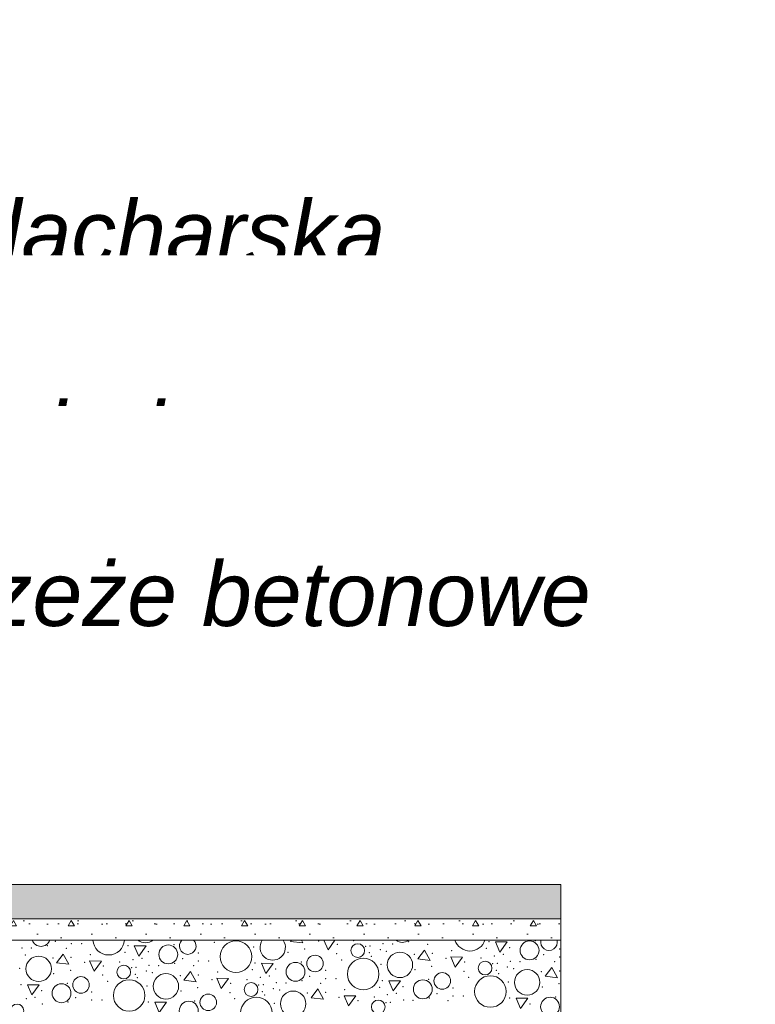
# Model space of a CAD drawing. Header units: millimetres. Extents: x -12989 to 381814, y -50461 to 30884.
# Tile 92 of 111: x 380095 to 381814, y -46261 to -43961. Entities that reach past the tile are written whole.
import ezdxf

# ---------------------------------------------------------------- set-up
doc = ezdxf.new("R2010")
doc.units = ezdxf.units.MM
doc.header["$MEASUREMENT"] = 0
doc.linetypes.add('Wipeout_Contour', pattern=[1000, 0, -1000])
doc.layers.add('Nowe_A__STROPY', color=7, linetype='Continuous')
doc.layers.add('Nowe_A_WYM', color=7, linetype='Continuous')
doc.layers.add('Nowe_A__STROPY_Nr_pióra__169', color=7, linetype='Continuous', lineweight=5, true_color=0x6a6a6a)
doc.layers.add('Nowe_A__STROPY_Nr_pióra__178', color=7, linetype='Continuous', lineweight=5, true_color=0x6a6a6a)
for name, color, linetype, lineweight in [('Nowe_A__STROPY_Nr_pióra__69', 7, 'Continuous', 13), ('Nowe_A_OZN_ODNOSNIKI_Nr_pióra__6', 7, 'Continuous', 13), ('Nowe_A_OZN_ODNOSNIKI_Nr_pióra__85', 7, 'Continuous', 13), ('Nowe_A_WYM_Nr_pióra__1', 7, 'Continuous', 13), ('Nowe_A_WYM_Nr_pióra__45', 7, 'Continuous', 15), ('Nowe_A_WYM_Nr_pióra__85', 7, 'Continuous', 13)]:
    doc.layers.add(name, color=color, linetype=linetype, lineweight=lineweight)
doc.styles.add('STYL_AUTOMATYCZNY_4', font='arial.ttf')
doc.styles.add('STYL_AUTOMATYCZNY_7', font='arial.ttf')
doc.dimstyles.new('STYL_AUTOMATYCZNY__2', dxfattribs={"dimtxt": 139.999998, "dimasz": 57, "dimexe": 0.18, "dimexo": 0.0625, "dimgap": 0, "dimtad": 1, "dimdec": 0, "dimlfac": 0.1, "dimzin": 0, "dimdsep": 46, "dimtxsty": 'STYL_AUTOMATYCZNY_4', "dimblk": 'ARROWHEAD_6', "dimblk1": 'ARROWHEAD_6', "dimblk2": 'ARROWHEAD_6', "dimcen": 0.09, "dimse1": 1, "dimse2": 1, "dimclrd": 7, "dimclre": 7, "dimclrt": 7, "dimadec": 0, "dimazin": 0, "dimtfac": 1, "dimtdec": 4, "dimtmove": 0, "dimatfit": 3, "dimfxl": 0, "dimtolj": 1, "dimtzin": 0, "dimarcsym": 0})
doc.dimstyles.new('STYL_AUTOMATYCZNY__3', dxfattribs={"dimtxt": 0.18, "dimasz": 91.2, "dimexe": 0.18, "dimexo": 0.0625, "dimgap": 0, "dimtad": 0, "dimtih": 1, "dimtoh": 1, "dimdec": 4, "dimzin": 0, "dimdsep": 46, "dimcen": 0.09, "dimadec": 0, "dimazin": 0, "dimtfac": 1, "dimtdec": 4, "dimtmove": 0, "dimatfit": 3, "dimldrblk": 'ARROWHEAD_5', "dimfxl": 0, "dimtolj": 1, "dimtzin": 0, "dimarcsym": 0})

# ---------------------------------------------------------------- blocks, each defined once
blk = doc.blocks.new('*X26', base_point=(363535.4, -45960.6))
at = {"layer": 'Nowe_A__STROPY_Nr_pióra__178', "color": 251, "linetype": 'Continuous', "lineweight": 5, "true_color": 0x6a6a6a}
for p, q in [((380730.2, -46110.6), (380727.8, -46113.7)), ((380727.8, -46113.7), (380756.8, -46117.2)), ((380756.8, -46117.2), (380753.2, -46110.6)), ((380805.6, -46110.6), (380815.3, -46133)), ((380815.3, -46133), (380831.6, -46110.6)), ((381206.8, -46114.7), (381217.2, -46138.6)), ((381234.3, -46115), (381206.8, -46114.7)), ((381217.2, -46138.6), (381234.3, -46115)), ((380362.6, -46124), (380372.9, -46147.9)), ((380390.1, -46124.3), (380362.6, -46124)), ((380372.9, -46147.9), (380390.1, -46124.3)), ((381041, -46133.8), (381025.2, -46154.5)), ((381054.2, -46157.9), (381041, -46133.8)), ((380196.7, -46143.1), (380181, -46163.8)), ((380209.9, -46167.2), (380196.7, -46143.1)), ((380258.1, -46159.2), (380268.5, -46183.1)), ((380285.6, -46159.5), (380258.1, -46159.2)), ((380268.5, -46183.1), (380285.6, -46159.5)), ((381025.2, -46154.5), (381054.2, -46157.9)), ((381102.3, -46149.9), (381112.7, -46173.7)), ((381129.8, -46150.1), (381102.3, -46149.9)), ((381112.7, -46173.7), (381129.8, -46150.1)), ((380181, -46163.8), (380209.9, -46167.2)), ((380494.1, -46183.8), (380478.3, -46204.5)), ((380507.3, -46208), (380494.1, -46183.8)), ((380659.9, -46164.8), (380670.3, -46188.6)), ((380687.4, -46165), (380659.9, -46164.8)), ((380670.3, -46188.6), (380687.4, -46165)), ((381338.4, -46174.5), (381322.6, -46195.2)), ((381351.5, -46198.7), (381338.4, -46174.5)), ((380478.3, -46204.5), (380507.3, -46208)), ((380555.5, -46199.9), (380565.8, -46223.8)), ((380583, -46200.2), (380555.5, -46199.9)), ((380565.8, -46223.8), (380583, -46200.2)), ((380957.3, -46205.5), (380967.7, -46229.4)), ((380984.8, -46205.8), (380957.3, -46205.5)), ((380967.7, -46229.4), (380984.8, -46205.8)), ((381322.6, -46195.2), (381351.5, -46198.7)), ((380113.1, -46214.8), (380123.4, -46238.7)), ((380140.6, -46215.1), (380113.1, -46214.8)), ((380123.4, -46238.7), (380140.6, -46215.1)), ((380791.5, -46224.6), (380775.7, -46245.3)), ((380804.7, -46248.7), (380791.5, -46224.6)), ((380775.7, -46245.3), (380804.7, -46248.7)), ((380852.8, -46240.7), (380863.2, -46264.5)), ((380880.3, -46240.9), (380852.8, -46240.7)), ((380863.2, -46264.5), (380880.3, -46240.9)), ((381254.7, -46246.3), (381265.1, -46270.1)), ((381282.2, -46246.5), (381254.7, -46246.3)), ((381265.1, -46270.1), (381282.2, -46246.5)), ((380410.4, -46255.6), (380420.8, -46279.4)), ((380437.9, -46255.8), (380410.4, -46255.6)), ((380420.8, -46279.4), (380437.9, -46255.8))]:
    blk.add_line(p, q, dxfattribs=at)
for centre, radius in [((380600.1, -46149.2), 36.9), ((381286.3, -46134.6), 22.1), ((380442, -46144), 22.1), ((380884.9, -46135.2), 16), ((380139.1, -46177.8), 29.7), ((380784.9, -46165.2), 19.4), ((380897.5, -46190), 36.9), ((380983.4, -46168.5), 29.7), ((381182.3, -46175.9), 16), ((380338, -46185.2), 16), ((380739.4, -46184.7), 22.1), ((381280.7, -46209.3), 29.7), ((380238, -46215.3), 19.4), ((380350.6, -46240), 36.9), ((380436.5, -46218.6), 29.7), ((381036.8, -46225.5), 22.1), ((381082.3, -46206), 19.4), ((381194.9, -46230.7), 36.9), ((380192.5, -46234.8), 22.1), ((380635.4, -46226), 16), ((380733.9, -46259.3), 29.7), ((380535.4, -46256), 19.4), ((380648, -46280.8), 36.9), ((380932.8, -46266.7), 16), ((381334.2, -46266.2), 22.1), ((380088.5, -46276), 16), ((380489.9, -46275.5), 22.1)]:
    blk.add_circle(centre, radius, dxfattribs=at)
for centre, radius, start, end in [((380144.6, -46103.2), 22.1, 199.4953, 340.5047), ((380302.7, -46108.5), 36.9, 183.2635, 356.7365), ((380388.6, -46087), 29.7, 232.5925, 307.4075), ((380487.5, -46124.5), 19.4, 134.2447, 45.7553), ((380686, -46127.8), 29.7, 144.6376, 35.3624), ((380988.9, -46093.9), 22.1, 229.0122, 310.9878), ((381147, -46099.2), 36.9, 198.0164, 341.9836), ((381331.7, -46115.2), 19.4, 166.3367, 13.6633)]:
    blk.add_arc(centre, radius, start, end, dxfattribs=at)
for p in [(380177.9, -46113.4), (380793.3, -46112.6), (380875.5, -46112), (381003.9, -46114.5), (381191.8, -46114.3), (381299.7, -46111.7), (380099.8, -46128.7), (380122.1, -46129.4), (380159.7, -46123.8), (380203.7, -46129.8), (380215.1, -46119), (380239.4, -46119), (380347.5, -46123.7), (380395.4, -46137.5), (380395.4, -46137.5), (380455.5, -46121.1), (380549.5, -46116.2), (380641.9, -46126.7), (380760.4, -46131.2), (380837.4, -46120.7), (380903, -46124.8), (380913.3, -46124), (380937.2, -46133), (380944.1, -46119.3), (380951.8, -46136.5), (380966.3, -46120), (381047.9, -46120.5), (381103.9, -46135.3), (381185.2, -46129.8), (381239.7, -46128.2), (381239.7, -46128.2), (381356.5, -46131.4), (380107.6, -46145.8), (380172.6, -46152.8), (380214.9, -46151.2), (380259.7, -46144.6), (380341, -46139.2), (380359.5, -46156.7), (380380.4, -46153.5), (380475.3, -46154.2), (380512.2, -46140.7), (380512.5, -46159.8), (380536.7, -46159.8), (380721.4, -46138.8), (380835.4, -46142.5), (380846.9, -46156.9), (380911.6, -46140.2), (380916.4, -46148.3), (381016.8, -46143.5), (381059.1, -46141.8), (381090.7, -46153.3), (381172.9, -46152.8), (381203.8, -46147.4), (381224.7, -46144.2), (381241.4, -46160.1), (381263.7, -46160.8), (381301.3, -46155.2), (381319.5, -46144.9), (381356.8, -46150.4), (380095, -46176.8), (380213.5, -46181.3), (380246.4, -46162.6), (380290.5, -46170.8), (380328.6, -46162.1), (380356.2, -46174.9), (380366.4, -46174.1), (380390.4, -46183.1), (380397.2, -46169.4), (380419.5, -46170.1), (380457, -46164.5), (380501, -46170.5), (380638.3, -46179.9), (380644.9, -46164.4), (380692.8, -46178.3), (380692.8, -46178.3), (380752.9, -46161.8), (380809.6, -46181.5), (380939.3, -46167.5), (381018.8, -46179.5), (381057.8, -46172), (381132.8, -46183.2), (381134.8, -46161.5), (381200.4, -46165.6), (381209, -46180.9), (381210.7, -46164.8), (381234.6, -46173.8), (381249.2, -46177.2), (381345.3, -46161.2), (381356.5, -46182.6), (380174.5, -46188.8), (380288.5, -46192.5), (380300, -46207), (380364.7, -46190.2), (380369.6, -46198.4), (380405, -46186.5), (380469.9, -46193.6), (380512.2, -46191.9), (380543.8, -46203.4), (380557.1, -46185.4), (380626, -46202.8), (380656.9, -46197.4), (380677.8, -46194.2), (380754.4, -46205.3), (380772.7, -46194.9), (380809.9, -46200.5), (380834.1, -46200.5), (380942.3, -46205.1), (381050.3, -46202.6), (381144.2, -46197.7), (381213.8, -46189.1), (381314.2, -46184.3), (380098, -46214.5), (380145.9, -46228.4), (380145.9, -46228.4), (380206, -46211.9), (380392.4, -46217.5), (380471.9, -46229.6), (380510.9, -46222), (380587.9, -46211.5), (380653.5, -46215.6), (380663.8, -46214.9), (380687.7, -46223.8), (380694.6, -46210.1), (380702.3, -46227.3), (380716.8, -46210.8), (380798.4, -46211.3), (380854.4, -46226.1), (380935.7, -46220.7), (380990.2, -46219), (380990.2, -46219), (381107, -46222.2), (381236.6, -46208.2), (381316.2, -46220.2), (381355.2, -46212.7), (380110.1, -46247.5), (380130.9, -46244.3), (380225.8, -46245), (380262.7, -46231.6), (380263, -46250.6), (380287.2, -46250.6), (380503.4, -46252.6), (380585.9, -46233.3), (380597.4, -46247.7), (380662.1, -46231), (380666.9, -46239.1), (380767.3, -46234.3), (380809.6, -46232.6), (380841.2, -46244.1), (380885.3, -46252.3), (380923.4, -46243.6), (380954.3, -46238.2), (380975.2, -46235), (380991.9, -46250.9), (381014.2, -46251.6), (381051.8, -46246), (381070, -46235.7), (381095.8, -46252), (381107.3, -46241.3), (381131.5, -46241.2), (381239.7, -46245.9), (381347.6, -46243.3), (380147.7, -46260.2), (380207.5, -46255.4), (380395.4, -46255.2), (380689.8, -46258.3), (380950.9, -46256.4), (380961.2, -46255.6), (381287.5, -46259.8), (381287.5, -46259.8)]:
    blk.add_point(p, dxfattribs=at)
blk = doc.blocks.new('ElemPrzekroju_14_1', base_point=(363535.4, -45960.6))
at = {"layer": 'Nowe_A__STROPY_Nr_pióra__169', "linetype": 'Continuous', "lineweight": 0, "true_color": 0x1a1a1a}
blk.add_hatch(color=250, dxfattribs=at).paths.add_polyline_path([(381359.7, -45980.6), (379135.4, -45980.6), (379135.4, -46040.6), (379135.4, -46049.5), (379135, -46049.5), (379135, -46060.6), (381359.7, -46060.6)])
at = {"layer": 'Nowe_A__STROPY_Nr_pióra__69', "color": 7, "linetype": 'Continuous', "lineweight": 13}
blk.add_line((381359.7, -45980.6), (379135.4, -45980.6), dxfattribs=at)
at = {"color": 254, "linetype": 'Wipeout_Contour', "lineweight": 0, "ltscale": 1532119.726554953}
blk.add_wipeout([(379135, -46060.6), (379135, -46110.6), (381359.7, -46110.6), (381359.7, -46060.6)], dxfattribs=at).dxf.layer = 'Nowe_A__STROPY'
at = {"layer": 'Nowe_A__STROPY_Nr_pióra__178', "linetype": 'Continuous', "lineweight": 5, "true_color": 0x6a6a6a}
h = blk.add_hatch(dxfattribs=at)
h.set_pattern_fill('Chudy_beton_B15_I_WSC_0001', color=251, style=0, pattern_type=2)
h.set_pattern_definition([(0, (363535.4, -45960.6), (0, 233.827), [14.625, -120.375]), (0, (363602.9, -45843.68), (0, 233.827), [14.625, -120.375]), (60, (363535.4, -45960.6), (-202.5, 116.9134), [14.625, -120.375]), (60, (363670.4, -45960.6), (-202.5, 116.9134), [14.625, -120.375]), (120, (363550.03, -45960.6), (202.5, 116.9134), [14.625, -120.375]), (120, (363685.03, -45960.6), (202.5, 116.9134), [14.625, -120.375]), (0, (363535.404, -45938.09), (0, 45), [0, -45, 0, -67.5]), (45, (363557.904, -45938.09), (-31.8198, 31.8198), [0, -33.75, 0, -56.25])])
h.paths.add_polyline_path([(379135, -46060.6), (379135, -46110.6), (381359.7, -46110.6), (381359.7, -46060.6)])
at = {"layer": 'Nowe_A__STROPY_Nr_pióra__69', "color": 7, "linetype": 'Continuous', "lineweight": 13}
blk.add_line((381359.7, -46060.6), (379135, -46060.6), dxfattribs=at)
at = {"color": 254, "linetype": 'Wipeout_Contour', "lineweight": 0, "ltscale": 3058621.16209194}
blk.add_wipeout([(379055.4, -46110.6), (378538.5, -46110.6), (378538.5, -46510.6), (381359.7, -46510.6), (381359.7, -46110.6), (379135, -46110.6), (379189.3, -46189.5), (379001.1, -46189.5)], dxfattribs=at).dxf.layer = 'Nowe_A__STROPY'
at = {"layer": 'Nowe_A__STROPY_Nr_pióra__69', "color": 7, "linetype": 'Continuous', "lineweight": 13}
blk.add_line((381359.7, -46110.6), (379135, -46110.6), dxfattribs=at)
at = {"layer": 'Nowe_A__STROPY_Nr_pióra__69', "color": 7, "linetype": 'Continuous', "lineweight": 13, "flags": 128}
blk.add_lwpolyline([(381359.7, -45980.6), (381359.7, -46060.6), (381359.7, -46110.6), (381359.7, -46510.6), (381359.7, -47260.6)], dxfattribs=at)
at = {"layer": 'Nowe_A__STROPY', "lineweight": 0}
blk.add_blockref('*X26', (363535.4, -45960.6), dxfattribs=at)
blk = doc.blocks.new('ARROWHEAD_5')
at = {"linetype": 'Continuous', "lineweight": 0}
blk.add_hatch(color=0, dxfattribs=at).paths.add_polyline_path([(-1, 0.2679), (0, 0), (-1, -0.2679)])
at = {"color": 0, "linetype": 'Continuous', "lineweight": 0}
blk.add_line((0, 0), (-1, 0), dxfattribs=at)
blk = doc.blocks.new('*D227', base_point=(363535.4, -45960.6))
at = {"layer": 'Nowe_A_WYM_Nr_pióra__45', "color": 7, "linetype": 'Continuous', "lineweight": 15}
for p, q in [((371350.9, -45930.6), (371410.9, -45990.6)), ((371350.9, -47230.6), (371410.9, -47290.6))]:
    blk.add_line(p, q, dxfattribs=at)
at = {"layer": 'Nowe_A_WYM_Nr_pióra__85', "color": 7, "linetype": 'Continuous', "lineweight": 13}
for p, q in [((371437.2, -45960.6), (371324.7, -45960.6)), ((371380.9, -47260.6), (371380.9, -45960.6)), ((371437.2, -47260.6), (371324.7, -47260.6)), ((371380.9, -47305.6), (371380.9, -47260.6))]:
    blk.add_line(p, q, dxfattribs=at)
at = {"layer": 'Nowe_A_WYM_Nr_pióra__1', "color": 7, "lineweight": 13, "insert": (371352.9, -46770.8), "char_height": 140, "attachment_point": 7, "rotation": 90, "style": 'STYL_AUTOMATYCZNY_4'}
blk.add_mtext('\\A1;{\\pql;\\fArial|b0|i0|c238|p0;\\W1.000000;130}', dxfattribs=at)
blk = doc.blocks.new('ARROWHEAD_6')
at = {"color": 0, "linetype": 'Continuous', "lineweight": 0}
for p, q in [((-0.5, -0.5), (0.5, 0.5)), ((0, 0), (-1, 0))]:
    blk.add_line(p, q, dxfattribs=at)
blk = doc.blocks.new('*D228', base_point=(363535.4, -45960.6))
at = {"layer": 'Nowe_A_WYM_Nr_pióra__45', "color": 7, "linetype": 'Continuous', "lineweight": 15}
for p, q in [((371410.9, -38783.8), (371350.9, -38723.8)), ((371350.9, -45930.6), (371410.9, -45990.6))]:
    blk.add_line(p, q, dxfattribs=at)
at = {"layer": 'Nowe_A_WYM_Nr_pióra__85', "color": 7, "linetype": 'Continuous', "lineweight": 13}
for p, q in [((371380.9, -38753.8), (371380.9, -38708.8)), ((371437.2, -38753.8), (371324.7, -38753.8)), ((371380.9, -45960.6), (371380.9, -38753.8)), ((371437.2, -45960.6), (371324.7, -45960.6))]:
    blk.add_line(p, q, dxfattribs=at)
at = {"layer": 'Nowe_A_WYM_Nr_pióra__1', "color": 7, "lineweight": 13, "insert": (371352.9, -42517.4), "char_height": 140, "attachment_point": 7, "rotation": 90, "style": 'STYL_AUTOMATYCZNY_4'}
blk.add_mtext('\\A1;{\\pql;\\fArial|b0|i0|c238|p0;\\W1.000000;721}', dxfattribs=at)

msp = doc.modelspace()

# ---------------------------------------------------------------- block references
at = {"layer": 'Nowe_A__STROPY', "lineweight": 0}
msp.add_blockref('ElemPrzekroju_14_1', (363535.4, -45960.6), dxfattribs=at)

# ---------------------------------------------------------------- texts
at = {"layer": 'Nowe_A_OZN_ODNOSNIKI_Nr_pióra__6', "color": 7, "linetype": 'Continuous', "lineweight": 13, "insert": (379120.6, -44382.6), "char_height": 150, "attachment_point": 1, "style": 'STYL_AUTOMATYCZNY_7'}
msp.add_mtext('\\A1;{\\pql;\\fArial|b0|i1|c238|p0;\\W1.000000;obróbka blacharska}', dxfattribs=at)

# ---------------------------------------------------------------- leaders
at = {"layer": 'Nowe_A_OZN_ODNOSNIKI_Nr_pióra__85', "color": 7, "linetype": 'Continuous', "lineweight": 13, "annotation_type": 0, "has_hookline": 1, "hookline_direction": 0, "text_width": 1810.5}
msp.add_leader([(378535.4, -45680.6), (379016.2, -44382.6), (378993.4, -44348.3), (379084.6, -44348.3)], dimstyle='STYL_AUTOMATYCZNY__3', dxfattribs=at)

# ---------------------------------------------------------------- next in the draw order: dimensions: what is measured, and where the dimension line sits
at = {"layer": 'Nowe_A_WYM', "color": 7, "linetype": 'Continuous', "lineweight": 13}
dim = msp.add_linear_dim(base=(371380.9, -45960.6), p1=(381359.7, -47260.6), p2=(381359.7, -45960.6), angle=90, dimstyle='STYL_AUTOMATYCZNY__2', dxfattribs=at)
dim.commit()
dim.dimension.update_dxf_attribs({"geometry": '*D227', "text_midpoint": (371282.9, -46610.9), "dimtype": 160, "text_rotation": 90})

# ---------------------------------------------------------------- next in the draw order: wipeouts: each hides what was drawn before it
at = {"color": 7, "linetype": 'Wipeout_Contour', "lineweight": 13, "ltscale": 1914141.93015727}
msp.add_wipeout([(379359, -44818.4), (381486.8, -44818.4), (381486.8, -44510.7), (379359, -44510.7)], dxfattribs=at).dxf.layer = 'Nowe_A_OZN_ODNOSNIKI_Nr_pióra__6'

# ---------------------------------------------------------------- next in the draw order: texts
at = {"layer": 'Nowe_A_OZN_ODNOSNIKI_Nr_pióra__6', "color": 7, "linetype": 'Continuous', "lineweight": 13, "insert": (379395, -44852.7), "char_height": 150, "attachment_point": 1, "style": 'STYL_AUTOMATYCZNY_7'}
msp.add_mtext('\\A1;{\\pql;\\fArial|b0|i1|c238|p0;\\W1.000000;opaska żwirowa}', dxfattribs=at)

# ---------------------------------------------------------------- next in the draw order: leaders
at = {"layer": 'Nowe_A_OZN_ODNOSNIKI_Nr_pióra__85', "color": 7, "linetype": 'Continuous', "lineweight": 13, "annotation_type": 0, "has_hookline": 1, "hookline_direction": 0, "text_width": 1472.8}
msp.add_leader([(378709.4, -45960.6), (379290.7, -44852.7), (379267.8, -44782.4), (379359, -44782.4)], dimstyle='STYL_AUTOMATYCZNY__3', dxfattribs=at)

# ---------------------------------------------------------------- next in the draw order: wipeouts: each hides what was drawn before it
at = {"color": 7, "linetype": 'Wipeout_Contour', "lineweight": 13, "ltscale": 1915969.808903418}
msp.add_wipeout([(379681, -45192.6), (381813.9, -45192.6), (381813.9, -44884.9), (379681, -44884.9)], dxfattribs=at).dxf.layer = 'Nowe_A_OZN_ODNOSNIKI_Nr_pióra__6'

# ---------------------------------------------------------------- next in the draw order: texts
at = {"layer": 'Nowe_A_OZN_ODNOSNIKI_Nr_pióra__6', "color": 7, "linetype": 'Continuous', "lineweight": 13, "insert": (379717, -45226.9), "char_height": 150, "attachment_point": 1, "style": 'STYL_AUTOMATYCZNY_7'}
msp.add_mtext('\\A1;{\\pql;\\fArial|b0|i1|c238|p0;\\W1.000000;obrzeże betonowe}', dxfattribs=at)

# ---------------------------------------------------------------- next in the draw order: dimensions: what is measured, and where the dimension line sits
at = {"layer": 'Nowe_A_WYM', "color": 7, "linetype": 'Continuous', "lineweight": 13}
dim = msp.add_linear_dim(base=(371380.9, -38753.8), p1=(381359.7, -45960.6), p2=(371035.4, -38753.8), angle=90, dimstyle='STYL_AUTOMATYCZNY__2', dxfattribs=at)
dim.commit()
dim.dimension.update_dxf_attribs({"geometry": '*D228', "text_midpoint": (371282.9, -42357.5), "dimtype": 160, "text_rotation": 90})

# ---------------------------------------------------------------- next in the draw order: leaders
at = {"layer": 'Nowe_A_OZN_ODNOSNIKI_Nr_pióra__85', "color": 7, "linetype": 'Continuous', "lineweight": 13, "annotation_type": 0, "has_hookline": 1, "hookline_direction": 0, "text_width": 1695.5}
msp.add_leader([(379096.8, -46050), (379612.6, -45226.9), (379589.8, -45156.6), (379681, -45156.6)], dimstyle='STYL_AUTOMATYCZNY__3', dxfattribs=at)

doc.saveas('drawing.dxf')
